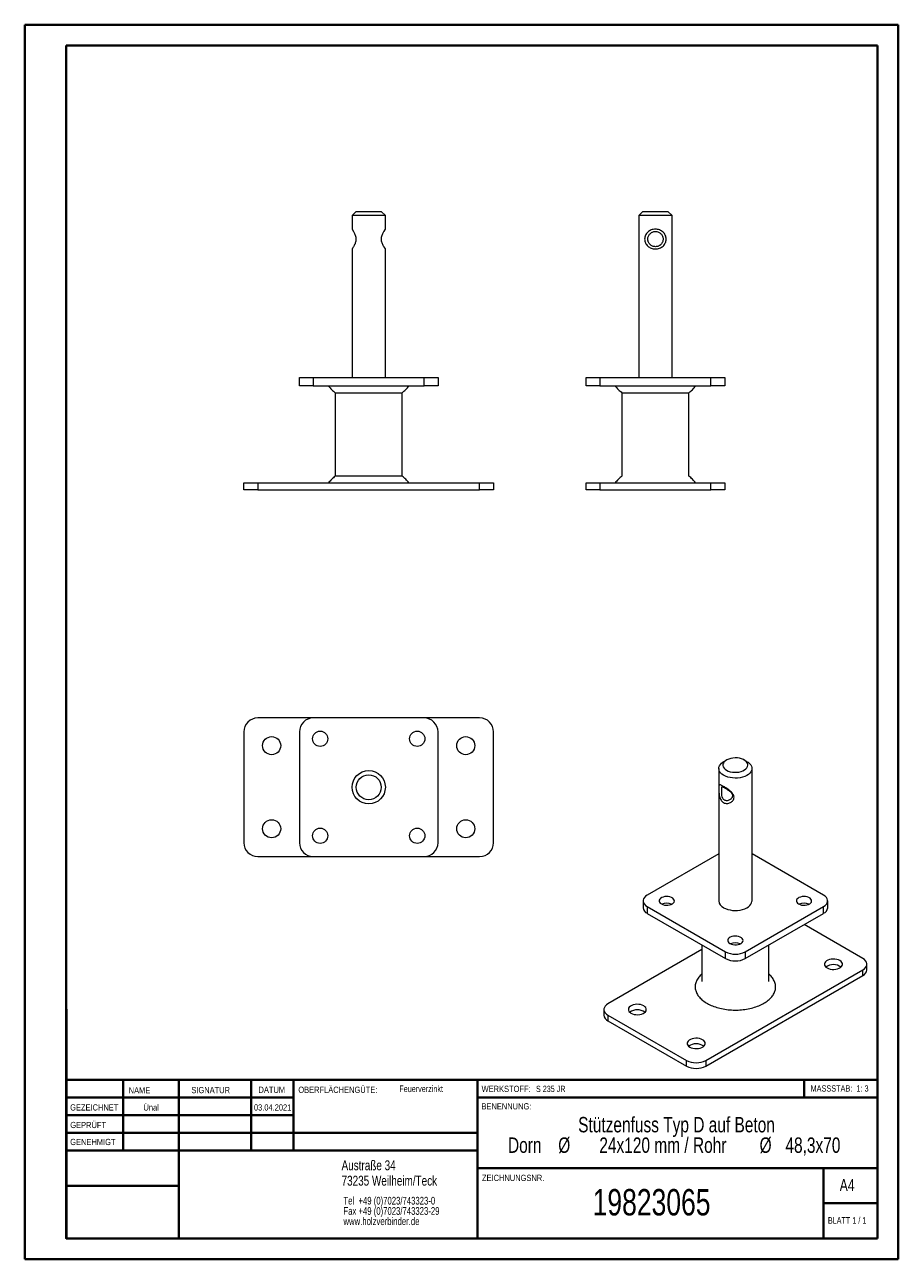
# Model space of a CAD drawing. Header units: millimetres. Extents: x 0 to 210, y 0 to 297.
import ezdxf

# ---------------------------------------------------------------- set-up
doc = ezdxf.new("R2010")
doc.units = ezdxf.units.MM
doc.styles.add('SLDTEXTSTYLE0', font='TXT', dxfattribs={"width": 0.75})
doc.styles.add('SLDTEXTSTYLE1', font='TXT', dxfattribs={"width": 0.681818})
doc.styles.add('SLDTEXTSTYLE2', font='TXT', dxfattribs={"width": 0.7})
doc.styles.add('SLDTEXTSTYLE3', font='TXT', dxfattribs={"width": 0.6875})

# ---------------------------------------------------------------- blocks, each defined once
blk = doc.blocks.new('SW_NOTE_0')
at = {"color": 0, "linetype": 'Continuous', "lineweight": 0, "char_height": 1.8521, "attachment_point": 1, "style": 'SLDTEXTSTYLE0'}
for s, insert in [('Tel  +49 (0)7023/743323-0', (0, 2.39)), ('Fax +49 (0)7023/743323-29', (0, -0.08)), ('www.holzverbinder.de', (0, -2.55))]:
    blk.add_mtext(s, dxfattribs=dict(at, insert=insert))
blk = doc.blocks.new('SW_NOTE_1')
at = {"color": 0, "linetype": 'Continuous', "lineweight": 0, "attachment_point": 2, "style": 'SLDTEXTSTYLE0'}
for s, insert, char_height in [('Stützenfuss Typ D auf Beton', (32.01, 4.77), 3.7042), ('%%c', (5.02, -0.16), 3.704), ('24x120 mm / Rohr', (28.73, -0.16), 3.7042), ('%%c', (53.42, -0.16), 3.704), ('Dorn', (-4.48, -0.16), 3.704), ('48,3x70', (64.8, -0.16), 3.704)]:
    blk.add_mtext(s, dxfattribs=dict(at, insert=insert, char_height=char_height))

msp = doc.modelspace()

# ---------------------------------------------------------------- linework, layer by layer
at = {"color": 7, "linetype": 'Continuous', "lineweight": 40}
for p, q in [((0.08, 0.21), (0.08, 297.21)), ((0.08, 297.21), (210.08, 297.21)), ((210.08, 0.21), (210.08, 297.21)), ((210.08, 292.21), (210.08, 297.21)), ((10.08, 292.21), (205.08, 292.21)), ((10.08, 5.21), (10.08, 292.21)), ((205.08, 5.21), (205.08, 292.21)), ((10.11, 60.37), (10.11, 5.12)), ((205.08, 43.37), (10.11, 43.37)), ((23.71, 43.37), (23.71, 26.37)), ((37.1, 43.37), (37.1, 5.12)), ((54.51, 43.37), (54.51, 26.37)), ((64.71, 26.37), (64.71, 43.37)), ((108.91, 43.37), (108.91, 5.12)), ((187.47, 39.12), (187.47, 43.37)), ((64.71, 39.1), (10.11, 39.1)), ((205.08, 39.12), (108.91, 39.12)), ((64.71, 34.87), (10.11, 34.87)), ((108.91, 30.62), (10.11, 30.62)), ((108.91, 26.37), (10.11, 26.37)), ((108.91, 22.12), (205.08, 22.12)), ((192.08, 5.21), (192.08, 22.21)), ((37.1, 17.87), (10.11, 17.87)), ((10.11, 13.71), (10.08, 13.71)), ((205.08, 13.71), (192.08, 13.71)), ((10.11, 9.46), (10.08, 9.46)), ((10.08, 5.21), (205.08, 5.21)), ((205.08, 5.21), (180.99, 5.21)), ((0.08, 0.21), (210.08, 0.21))]:
    msp.add_line(p, q, dxfattribs=at)
at = {"color": 7, "linetype": 'Continuous', "lineweight": 15}
for p, q in [((79.77, 252.31), (78.77, 251.31)), ((78.77, 251.31), (78.77, 248.02)), ((86.77, 251.31), (78.77, 251.31)), ((79.77, 252.31), (85.77, 252.31)), ((86.77, 251.31), (85.77, 252.31)), ((86.77, 248.02), (86.77, 251.31)), ((148.7, 252.31), (147.7, 251.31)), ((147.7, 251.31), (147.7, 212.31)), ((155.7, 251.31), (147.7, 251.31)), ((148.7, 252.31), (154.7, 252.31)), ((155.7, 251.31), (154.7, 252.31)), ((155.7, 212.31), (155.7, 251.31)), ((78.77, 248.02), (79.08, 247.48)), ((78.77, 243.26), (78.77, 212.31)), ((86.77, 212.31), (86.77, 243.26)), ((66.1, 210.31), (66.1, 212.31)), ((66.1, 212.31), (69.44, 212.31)), ((69.44, 212.31), (69.44, 210.31)), ((69.44, 212.31), (96.1, 212.31)), ((96.1, 210.31), (96.1, 212.31)), ((96.1, 212.31), (99.44, 212.31)), ((99.44, 212.31), (99.44, 210.31)), ((135.03, 210.31), (135.03, 212.31)), ((135.03, 212.31), (138.36, 212.31)), ((138.36, 212.31), (138.36, 210.31)), ((138.36, 212.31), (165.03, 212.31)), ((165.03, 210.31), (165.03, 212.31)), ((165.03, 212.31), (168.36, 212.31)), ((168.36, 212.31), (168.36, 210.31)), ((69.44, 210.31), (66.1, 210.31)), ((69.44, 210.31), (96.1, 210.31)), ((74.72, 208.68), (74.72, 188.6)), ((90.82, 188.61), (90.82, 208.68)), ((99.44, 210.31), (96.1, 210.31)), ((138.36, 210.31), (135.03, 210.31)), ((138.36, 210.31), (165.03, 210.31)), ((143.65, 208.68), (143.65, 188.61)), ((159.75, 188.61), (159.75, 208.68)), ((168.36, 210.31), (165.03, 210.31)), ((52.77, 185.31), (52.77, 186.98)), ((52.77, 186.98), (56.1, 186.98)), ((56.1, 185.31), (52.77, 185.31)), ((56.1, 186.98), (56.1, 185.31)), ((56.1, 186.98), (109.44, 186.98)), ((56.1, 185.31), (109.44, 185.31)), ((109.44, 185.31), (109.44, 186.98)), ((109.44, 186.98), (112.77, 186.98)), ((112.77, 185.31), (109.44, 185.31)), ((112.77, 186.98), (112.77, 185.31)), ((135.03, 185.31), (135.03, 186.98)), ((135.03, 186.98), (138.36, 186.98)), ((138.36, 185.31), (135.03, 185.31)), ((138.36, 186.98), (138.36, 185.31)), ((138.36, 186.98), (165.03, 186.98)), ((138.36, 185.31), (165.03, 185.31)), ((165.03, 185.31), (165.03, 186.98)), ((165.03, 186.98), (168.36, 186.98)), ((168.36, 185.31), (165.03, 185.31)), ((168.36, 186.98), (168.36, 185.31)), ((69.44, 130.44), (56.1, 130.44)), ((96.1, 130.44), (69.44, 130.44)), ((109.44, 130.44), (96.1, 130.44)), ((52.77, 127.11), (52.77, 100.44)), ((66.1, 127.11), (66.1, 100.44)), ((99.44, 100.44), (99.44, 127.11)), ((112.77, 100.44), (112.77, 127.11)), ((168.8, 120.32), (168.09, 119.91)), ((173.75, 119.91), (173.04, 120.32)), ((166.92, 118.28), (166.92, 86.44)), ((174.92, 86.44), (174.92, 118.28)), ((56.1, 97.11), (69.44, 97.11)), ((69.44, 97.11), (96.1, 97.11)), ((96.1, 97.11), (109.44, 97.11)), ((166.92, 97.73), (149.71, 87.8)), ((192.13, 87.8), (174.92, 97.73)), ((148.73, 86.44), (148.73, 84.8)), ((193.11, 84.8), (193.11, 86.44)), ((149.71, 85.08), (168.56, 74.19)), ((149.71, 85.08), (149.71, 83.44)), ((149.71, 83.44), (168.56, 72.56)), ((173.28, 74.19), (192.13, 85.08)), ((173.28, 72.56), (192.13, 83.44)), ((192.13, 83.44), (192.13, 85.08)), ((201.56, 72.55), (187.42, 80.72)), ((162.87, 74.71), (140.28, 61.67)), ((162.87, 75.84), (162.87, 67.08)), ((178.97, 67.08), (178.97, 75.84)), ((168.56, 72.56), (168.56, 74.19)), ((173.28, 74.19), (173.28, 72.56)), ((162.87, 68.83), (162.72, 68.71)), ((163.85, 48.06), (201.56, 69.83)), ((163.85, 46.7), (201.56, 68.47)), ((179.08, 68.72), (178.97, 68.82)), ((201.56, 68.47), (201.56, 69.83)), ((202.54, 69.83), (202.54, 71.19)), ((139.3, 60.31), (139.3, 58.95)), ((140.28, 58.95), (159.14, 48.06)), ((140.28, 58.95), (140.28, 57.59)), ((140.28, 57.59), (159.14, 46.7)), ((159.14, 46.7), (159.14, 48.06)), ((163.85, 48.06), (163.85, 46.7))]:
    msp.add_line(p, q, dxfattribs=at)
at = {"color": 7, "linetype": 'Continuous', "lineweight": 0}
for p, q in [((64.71, 39.12), (10.11, 39.12)), ((23.71, 5.21), (23.71, 5.12)), ((54.51, 5.21), (54.51, 5.12))]:
    msp.add_line(p, q, dxfattribs=at)
at = {"color": 7, "linetype": 'Continuous', "lineweight": 15, "flags": 128}
for points in [[(168.09, 116.65), (167.69, 116.92), (167.37, 117.22), (167.13, 117.54), (166.98, 117.89), (166.92, 118.24), (166.96, 118.59), (167.08, 118.94), (167.3, 119.27), (167.61, 119.57), (167.99, 119.85), (168.09, 119.91)], [(168.8, 117.87), (169.21, 117.67), (169.68, 117.52), (170.19, 117.42), (170.72, 117.37), (171.26, 117.38), (171.78, 117.44), (172.28, 117.56), (172.74, 117.72), (173.13, 117.93), (173.46, 118.18), (173.7, 118.45), (173.86, 118.75), (173.92, 119.06), (173.88, 119.37), (173.75, 119.67), (173.53, 119.95), (173.22, 120.21), (172.84, 120.43), (172.4, 120.6), (171.91, 120.73), (171.39, 120.81), (170.85, 120.83), (170.32, 120.79), (169.8, 120.71), (169.32, 120.56), (168.9, 120.38), (168.53, 120.15), (168.25, 119.88), (168.05, 119.6), (167.94, 119.29), (167.93, 118.98), (168.01, 118.68), (168.19, 118.38), (168.45, 118.11), (168.8, 117.87)], [(173.75, 119.91), (173.96, 119.78), (174.32, 119.5), (174.6, 119.19), (174.8, 118.85), (174.9, 118.5), (174.91, 118.15), (174.83, 117.8), (174.66, 117.46), (174.4, 117.14), (174.05, 116.85), (173.64, 116.59), (173.16, 116.37), (172.63, 116.19), (172.05, 116.07), (171.46, 115.99), (170.84, 115.97), (170.23, 116.01), (169.64, 116.09), (169.08, 116.23), (168.56, 116.42), (168.09, 116.65)], [(149.71, 87.8), (149.33, 87.54), (149.04, 87.25), (148.84, 86.93), (148.74, 86.6), (148.74, 86.27), (148.84, 85.94), (149.04, 85.62), (149.33, 85.33), (149.71, 85.08)], [(153.12, 85.69), (153.46, 85.54), (153.84, 85.43), (154.26, 85.38), (154.69, 85.39), (155.1, 85.45), (155.47, 85.57), (155.79, 85.73), (156.03, 85.93), (156.19, 86.16), (156.25, 86.41), (156.22, 86.65), (156.08, 86.88), (155.86, 87.09), (155.56, 87.27), (155.2, 87.4), (154.79, 87.47), (154.37, 87.49), (153.95, 87.46), (153.55, 87.37), (153.2, 87.23), (152.92, 87.04), (152.72, 86.83), (152.61, 86.59), (152.59, 86.34), (152.68, 86.1), (152.86, 85.88), (153.12, 85.69)], [(168.09, 84.8), (168.56, 84.57), (169.08, 84.39), (169.64, 84.25), (170.23, 84.16), (170.84, 84.13), (171.46, 84.15), (172.05, 84.22), (172.63, 84.35), (173.16, 84.52), (173.64, 84.74), (174.05, 85), (174.4, 85.29), (174.66, 85.61), (174.83, 85.95), (174.91, 86.3), (174.92, 86.44)], [(186.12, 85.69), (186.46, 85.54), (186.84, 85.43), (187.26, 85.38), (187.69, 85.39), (188.1, 85.45), (188.47, 85.57), (188.79, 85.73), (189.03, 85.93), (189.19, 86.16), (189.25, 86.41), (189.21, 86.65), (189.08, 86.88), (188.86, 87.09), (188.56, 87.27), (188.19, 87.4), (187.79, 87.47), (187.37, 87.49), (186.94, 87.46), (186.55, 87.37), (186.2, 87.23), (185.92, 87.04), (185.72, 86.83), (185.61, 86.59), (185.59, 86.34), (185.68, 86.1), (185.86, 85.88), (186.12, 85.69)], [(192.13, 85.08), (192.51, 85.33), (192.8, 85.62), (193, 85.94), (193.1, 86.27), (193.1, 86.6), (193, 86.93), (192.8, 87.25), (192.51, 87.54), (192.13, 87.8)], [(169.62, 76.16), (169.96, 76.01), (170.34, 75.91), (170.76, 75.86), (171.19, 75.86), (171.6, 75.93), (171.97, 76.04), (172.29, 76.21), (172.53, 76.41), (172.69, 76.64), (172.75, 76.88), (172.72, 77.13), (172.58, 77.36), (172.36, 77.57), (172.06, 77.74), (171.7, 77.87), (171.29, 77.95), (170.87, 77.97), (170.45, 77.93), (170.05, 77.84), (169.7, 77.7), (169.42, 77.52), (169.22, 77.3), (169.11, 77.07), (169.09, 76.82), (169.18, 76.58), (169.36, 76.36), (169.62, 76.16)], [(192.96, 70.31), (193.31, 70.14), (193.71, 70.03), (194.15, 69.96), (194.6, 69.94), (195.05, 69.99), (195.47, 70.08), (195.85, 70.22), (196.17, 70.41), (196.42, 70.63), (196.58, 70.87), (196.65, 71.13), (196.63, 71.39), (196.51, 71.64), (196.31, 71.87), (196.02, 72.08), (195.67, 72.24), (195.27, 72.36), (194.83, 72.43), (194.38, 72.44), (193.93, 72.4), (193.51, 72.31), (193.13, 72.17), (192.81, 71.98), (192.56, 71.76), (192.4, 71.52), (192.33, 71.26), (192.35, 71), (192.47, 70.75), (192.67, 70.51), (192.96, 70.31)], [(201.56, 69.83), (201.94, 70.09), (202.23, 70.38), (202.42, 70.7), (202.53, 71.03), (202.53, 71.36), (202.42, 71.69), (202.23, 72.01), (201.94, 72.3), (201.56, 72.55)], [(140.28, 61.67), (139.91, 61.41), (139.61, 61.12), (139.42, 60.81), (139.32, 60.48), (139.32, 60.14), (139.42, 59.81), (139.61, 59.49), (139.91, 59.2), (140.28, 58.95)], [(145.82, 59.42), (146.17, 59.26), (146.57, 59.14), (147.01, 59.07), (147.46, 59.06), (147.91, 59.1), (148.33, 59.19), (148.71, 59.34), (149.03, 59.52), (149.28, 59.74), (149.44, 59.98), (149.51, 60.24), (149.49, 60.5), (149.37, 60.76), (149.17, 60.99), (148.88, 61.19), (148.53, 61.36), (148.13, 61.48), (147.69, 61.54), (147.24, 61.56), (146.79, 61.52), (146.37, 61.42), (145.99, 61.28), (145.67, 61.1), (145.42, 60.88), (145.26, 60.63), (145.19, 60.37), (145.21, 60.11), (145.33, 59.86), (145.53, 59.63), (145.82, 59.42)], [(159.96, 51.26), (160.31, 51.1), (160.72, 50.98), (161.15, 50.91), (161.61, 50.9), (162.05, 50.94), (162.48, 51.03), (162.86, 51.17), (163.18, 51.36), (163.42, 51.58), (163.58, 51.82), (163.66, 52.08), (163.63, 52.34), (163.51, 52.59), (163.31, 52.83), (163.02, 53.03), (162.67, 53.19), (162.27, 53.31), (161.83, 53.38), (161.38, 53.39), (160.93, 53.35), (160.51, 53.26), (160.13, 53.12), (159.81, 52.93), (159.56, 52.71), (159.4, 52.47), (159.33, 52.21), (159.35, 51.95), (159.47, 51.7), (159.68, 51.46), (159.96, 51.26)]]:
    msp.add_lwpolyline(points, dxfattribs=at)
at = {"color": 7, "linetype": 'Continuous', "lineweight": 15}
for centre, radius in [((59.44, 123.78), 2.17), ((71.1, 125.44), 1.83), ((94.44, 125.44), 1.83), ((106.1, 123.78), 2.17), ((82.77, 113.78), 4), ((82.77, 113.78), 3), ((59.44, 103.78), 2.17), ((106.1, 103.78), 2.17), ((71.1, 102.11), 1.83), ((94.44, 102.11), 1.83)]:
    msp.add_circle(centre, radius, dxfattribs=at)
for centre, radius, start, end in [((56.1, 127.11), 3.33, 90, 180), ((69.44, 127.11), 3.33, 90, 180), ((96.1, 127.11), 3.33, 0, 90), ((109.44, 127.11), 3.33, 0, 90), ((56.1, 100.44), 3.33, 180, 270), ((69.44, 100.44), 3.33, 180, 270), ((96.1, 100.44), 3.33, 270, 0), ((109.44, 100.44), 3.33, 270, 0), ((168.88, 86.61), 1.97, 185.0022, 246.3179), ((150.36, 84.94), 1.63, 184.7823, 246.5379), ((154.42, 83), 2.86, 65.9741, 114.0259), ((187.42, 83), 2.86, 65.9741, 114.0259), ((191.44, 84.97), 1.67, 294.3332, 354.3466), ((170.92, 73.48), 2.86, 65.9741, 114.0259), ((170.92, 78.71), 5.1, 242.4805, 297.5195), ((170.92, 77.08), 5.1, 242.4805, 297.5195), ((194.49, 68.06), 3.05, 53.4401, 126.5599), ((200.87, 70), 1.67, 294.3332, 354.3466), ((147.35, 57.18), 3.05, 53.4401, 126.5599), ((140.93, 59.08), 1.63, 184.7823, 246.5379), ((161.49, 49.01), 3.05, 53.4401, 126.5599), ((161.49, 52.59), 5.1, 242.4805, 297.5195), ((161.49, 51.23), 5.1, 242.4805, 297.5195)]:
    msp.add_arc(centre, radius, start, end, dxfattribs=at)
for points, knots in [([(78.77, 248.02), (78.78, 248.02), (78.79, 248), (78.89, 247.85), (79.04, 247.63), (79.21, 247.33), (79.39, 246.98), (79.56, 246.58), (79.69, 246.13), (79.73, 245.65), (79.69, 245.16), (79.56, 244.71), (79.4, 244.3), (79.21, 243.95), (79.04, 243.66), (78.89, 243.44), (78.8, 243.3), (78.76, 243.25), (78.77, 243.26), (78.77, 243.26)], [0, 0, 0, 0, 0.064913, 0.12936, 0.19309, 0.256231, 0.318452, 0.379477, 0.439885, 0.499658, 0.559553, 0.620157, 0.6814, 0.743677, 0.806861, 0.870232, 0.934731, 0.999136, 1, 1, 1, 1]), ([(86.77, 243.26), (86.76, 243.27), (86.75, 243.29), (86.65, 243.43), (86.51, 243.66), (86.33, 243.95), (86.15, 244.3), (85.98, 244.7), (85.86, 245.15), (85.81, 245.63), (85.85, 246.12), (85.98, 246.57), (86.14, 246.98), (86.33, 247.33), (86.5, 247.62), (86.65, 247.85), (86.74, 247.98), (86.78, 248.04), (86.77, 248.02), (86.77, 248.02)], [0, 0, 0, 0, 0.063636, 0.128113, 0.191903, 0.255109, 0.317356, 0.378471, 0.438888, 0.498705, 0.559031, 0.619243, 0.680762, 0.743067, 0.806006, 0.86987, 0.934218, 0.999154, 1, 1, 1, 1]), ([(86.46, 247.48), (86.51, 247.57), (86.61, 247.75), (86.72, 247.93), (86.77, 248.02)], [0, 0, 0, 0, 0.4999975, 1, 1, 1, 1]), ([(151.7, 248.02), (151.87, 248.02), (152.22, 248), (152.71, 247.85), (153.16, 247.63), (153.54, 247.33), (153.85, 246.98), (154.09, 246.58), (154.24, 246.13), (154.3, 245.65), (154.25, 245.16), (154.09, 244.71), (153.85, 244.3), (153.54, 243.95), (153.16, 243.66), (152.72, 243.44), (152.22, 243.3), (151.7, 243.25), (151.18, 243.29), (150.68, 243.44), (150.24, 243.66), (149.86, 243.95), (149.54, 244.3), (149.3, 244.7), (149.15, 245.16), (149.09, 245.64), (149.15, 246.13), (149.3, 246.58), (149.54, 246.99), (149.86, 247.34), (150.24, 247.63), (150.68, 247.85), (151.18, 248), (151.52, 248.02), (151.7, 248.02)], [0, 0, 0, 0, 0.032457, 0.06468, 0.096546, 0.128117, 0.159227, 0.18974, 0.219944, 0.249831, 0.279779, 0.31008, 0.340702, 0.371841, 0.403433, 0.435119, 0.467369, 0.499572, 0.532164, 0.564308, 0.596293, 0.627933, 0.659011, 0.689787, 0.720054, 0.749973, 0.779974, 0.810314, 0.840939, 0.872139, 0.903731, 0.935499, 0.967743, 1, 1, 1, 1]), ([(151.7, 247.48), (151.57, 247.47), (151.32, 247.45), (151.01, 247.35), (150.77, 247.23), (150.57, 247.1), (150.37, 246.92), (150.17, 246.68), (150, 246.37), (149.89, 246.02), (149.85, 245.64), (149.88, 245.33), (149.94, 245.1), (150.03, 244.87), (150.17, 244.61), (150.39, 244.34), (150.66, 244.12), (150.98, 243.95), (151.33, 243.83), (151.7, 243.8), (152.07, 243.84), (152.38, 243.93), (152.63, 244.06), (152.83, 244.19), (153, 244.35), (153.16, 244.53), (153.29, 244.72), (153.41, 244.96), (153.51, 245.27), (153.54, 245.65), (153.51, 245.96), (153.45, 246.19), (153.37, 246.42), (153.23, 246.67), (153.01, 246.94), (152.74, 247.17), (152.42, 247.34), (152.07, 247.45), (151.82, 247.47), (151.7, 247.48)], [0, 0, 0, 0, 0.030509, 0.061485, 0.082086, 0.103113, 0.124559, 0.156459, 0.188013, 0.219256, 0.250017, 0.280691, 0.296294, 0.311912, 0.343624, 0.375396, 0.407223, 0.438677, 0.469552, 0.50038, 0.53084, 0.56183, 0.582401, 0.603379, 0.624837, 0.6466, 0.667638, 0.688282, 0.719484, 0.750185, 0.780825, 0.796427, 0.811982, 0.843424, 0.875236, 0.906997, 0.938341, 0.969302, 1, 1, 1, 1]), ([(79.08, 243.81), (79.03, 243.72), (78.93, 243.54), (78.82, 243.35), (78.77, 243.26)], [0, 0, 0, 0, 0.499997, 1, 1, 1, 1]), ([(86.77, 243.26), (86.72, 243.35), (86.61, 243.54), (86.51, 243.72), (86.46, 243.81)], [0, 0, 0, 0, 0.500005, 1, 1, 1, 1]), ([(73.1, 210.31), (73.35, 210), (73.84, 209.4), (74.43, 208.92), (74.72, 208.69)], [0, 0, 0, 0, 0.518465, 1, 1, 1, 1]), ([(74.79, 208.64), (74.8, 208.64), (74.81, 208.64), (75.1, 208.64), (75.61, 208.64), (76.33, 208.64), (77.22, 208.64), (78.28, 208.64), (79.46, 208.64), (80.74, 208.64), (82.07, 208.64), (83.43, 208.64), (84.76, 208.64), (86.05, 208.64), (87.23, 208.64), (88.29, 208.64), (89.19, 208.64), (89.92, 208.64), (90.43, 208.64), (90.73, 208.64), (90.74, 208.64), (90.75, 208.64)], [0, 0, 0, 0, 0.04371, 0.096638, 0.151102, 0.20403, 0.258493, 0.311421, 0.365885, 0.418814, 0.473277, 0.526205, 0.580669, 0.633597, 0.68806, 0.740987, 0.79545, 0.848378, 0.902842, 0.955771, 1, 1, 1, 1]), ([(90.82, 208.69), (91.11, 208.92), (91.7, 209.4), (92.19, 210), (92.44, 210.31)], [0, 0, 0, 0, 0.48154, 1, 1, 1, 1]), ([(142.03, 210.31), (142.28, 210), (142.76, 209.4), (143.36, 208.92), (143.65, 208.69)], [0, 0, 0, 0, 0.51857, 1, 1, 1, 1]), ([(143.7, 208.64), (143.74, 208.64), (143.81, 208.65), (144.17, 208.66), (144.74, 208.66), (145.52, 208.65), (146.47, 208.64), (147.56, 208.64), (148.79, 208.64), (150.08, 208.64), (151.43, 208.64), (152.78, 208.64), (154.1, 208.64), (155.35, 208.64), (156.51, 208.64), (157.52, 208.64), (158.37, 208.64), (159.03, 208.64), (159.47, 208.64), (159.69, 208.64), (159.67, 208.64), (159.67, 208.64)], [0, 0, 0, 0, 0.051433, 0.104239, 0.157755, 0.212824, 0.266329, 0.321385, 0.374902, 0.429971, 0.483496, 0.538572, 0.592097, 0.647174, 0.700698, 0.755775, 0.8093, 0.864378, 0.917903, 0.97298, 1, 1, 1, 1]), ([(159.75, 208.69), (160.03, 208.92), (160.63, 209.4), (161.11, 210), (161.36, 210.31)], [0, 0, 0, 0, 0.481538, 1, 1, 1, 1]), ([(74.72, 188.59), (74.43, 188.36), (73.84, 187.88), (73.36, 187.29), (73.11, 186.98)], [0, 0, 0, 0, 0.480298, 1, 1, 1, 1]), ([(90.74, 188.64), (90.75, 188.64), (90.76, 188.64), (90.53, 188.64), (90.08, 188.64), (89.41, 188.64), (88.56, 188.64), (87.54, 188.64), (86.39, 188.64), (85.13, 188.64), (83.81, 188.64), (82.45, 188.64), (81.11, 188.65), (79.81, 188.64), (78.6, 188.64), (77.5, 188.64), (76.56, 188.63), (75.79, 188.63), (75.29, 188.63), (74.97, 188.64), (74.88, 188.64), (74.83, 188.64)], [0, 0, 0, 0, 0.0298137, 0.084992, 0.1417705, 0.1969486, 0.2537268, 0.3089054, 0.3656842, 0.4208634, 0.4776427, 0.5328212, 0.5895998, 0.6447783, 0.7015569, 0.7567359, 0.8135157, 0.8686872, 0.9254599, 0.9624947, 1, 1, 1, 1]), ([(92.44, 186.98), (92.19, 187.29), (91.71, 187.88), (91.11, 188.37), (90.82, 188.6)], [0, 0, 0, 0, 0.518357, 1, 1, 1, 1]), ([(143.65, 188.6), (143.36, 188.37), (142.76, 187.88), (142.28, 187.29), (142.03, 186.98)], [0, 0, 0, 0, 0.4816448, 1, 1, 1, 1]), ([(161.36, 186.98), (161.11, 187.29), (160.63, 187.88), (160.04, 188.37), (159.75, 188.6)], [0, 0, 0, 0, 0.518366, 1, 1, 1, 1]), ([(170.59, 111.35), (170.58, 111.22), (170.55, 110.96), (170.34, 110.6), (170.06, 110.3), (169.71, 110.07), (169.32, 109.92), (168.9, 109.86), (168.48, 109.9), (168.09, 110.06), (167.74, 110.32), (167.46, 110.68), (167.25, 111.1), (167.1, 111.56), (167.01, 112.05), (166.96, 112.55), (166.94, 113.03), (166.93, 113.47), (166.94, 113.83), (166.96, 114.08), (167.01, 114.25), (167.1, 114.33), (167.25, 114.35), (167.46, 114.29), (167.73, 114.16), (168.08, 113.98), (168.47, 113.74), (168.89, 113.46), (169.31, 113.16), (169.7, 112.83), (170.06, 112.49), (170.34, 112.13), (170.55, 111.75), (170.58, 111.49), (170.59, 111.35)], [0, 0, 0, 0, 0.029953, 0.060216, 0.090751, 0.121871, 0.153364, 0.185064, 0.217203, 0.249386, 0.281823, 0.314061, 0.345956, 0.377559, 0.408682, 0.43924, 0.469448, 0.499356, 0.529519, 0.559625, 0.590384, 0.621537, 0.653006, 0.684938, 0.717112, 0.74958, 0.782023, 0.814252, 0.846276, 0.877931, 0.909012, 0.939799, 0.970067, 1, 1, 1, 1]), ([(170.23, 111.76), (170.22, 111.86), (170.19, 112.06), (169.97, 112.44), (169.54, 112.85), (169.01, 113.22), (168.59, 113.48), (168.3, 113.66), (168.06, 113.79), (167.82, 113.91), (167.66, 113.94), (167.63, 113.79), (167.63, 113.53), (167.64, 113.26), (167.63, 112.92), (167.63, 112.42), (167.66, 111.78), (167.82, 111.19), (168.07, 110.83), (168.31, 110.64), (168.6, 110.53), (169.01, 110.51), (169.55, 110.69), (169.97, 111.07), (170.19, 111.45), (170.22, 111.66), (170.23, 111.76)], [0, 0, 0, 0, 0.030762, 0.062006, 0.125408, 0.188601, 0.219635, 0.250392, 0.28118, 0.312177, 0.375129, 0.438584, 0.469658, 0.500655, 0.531393, 0.562578, 0.625784, 0.688787, 0.719825, 0.750575, 0.781093, 0.812055, 0.874791, 0.937979, 0.969217, 1, 1, 1, 1]), ([(162.73, 68.71), (162.72, 68.7), (162.38, 68.44), (161.93, 67.84), (161.42, 66.94), (161.22, 66.01), (161.28, 65.07), (161.62, 64.14), (162.22, 63.26), (163.07, 62.45), (164.14, 61.73), (165.4, 61.14), (166.82, 60.67), (168.36, 60.34), (169.97, 60.17), (171.6, 60.16), (173.22, 60.3), (174.77, 60.6), (176.22, 61.05), (177.51, 61.63), (178.62, 62.33), (179.5, 63.12), (180.14, 63.99), (180.52, 64.91), (180.63, 65.85), (180.46, 66.79), (180, 67.69), (179.51, 68.34), (179.13, 68.66), (179.05, 68.73)], [0, 0, 0, 0, 0.001494, 0.041312, 0.081128, 0.120418, 0.15971, 0.199388, 0.239064, 0.278767, 0.318472, 0.357743, 0.397012, 0.436839, 0.476671, 0.51594, 0.55521, 0.594973, 0.634734, 0.674269, 0.71381, 0.753263, 0.792708, 0.832166, 0.871627, 0.911346, 0.951083, 0.989843, 1, 1, 1, 1])]:
    msp.add_open_spline(points, degree=3, knots=knots, dxfattribs=at)

# ---------------------------------------------------------------- block references
at = {"color": 7, "linetype": 'Continuous', "lineweight": 0}
for name, p in [('SW_NOTE_1', (124.76, 29.69)), ('SW_NOTE_0', (76.7, 12.85))]:
    msp.add_blockref(name, p, dxfattribs=at)

# ---------------------------------------------------------------- texts
for s, insert, char_height, attachment_point, style in [('NAME', (25.07, 41.62), 1.5, 1, 'SLDTEXTSTYLE0'), ('SIGNATUR', (40.14, 41.68), 1.5, 1, 'SLDTEXTSTYLE0'), ('DATUM', (56.28, 41.74), 1.5, 1, 'SLDTEXTSTYLE0'), ('OBERFLÄCHENGÜTE:', (65.86, 41.74), 1.5, 1, 'SLDTEXTSTYLE0'), ('Feuerverzinkt', (90.14, 42.03), 1.5875, 1, 'SLDTEXTSTYLE0'), ('WERKSTOFF:', (109.91, 41.96), 1.5, 1, 'SLDTEXTSTYLE0'), ('S 235 JR', (122.99, 41.96), 1.5, 1, 'SLDTEXTSTYLE3'), ('MASSSTAB:  1: 3', (188.99, 42.07), 1.5, 1, 'SLDTEXTSTYLE2'), ('GEZEICHNET', (11, 37.51), 1.5, 1, 'SLDTEXTSTYLE0'), ('Ünal', (30.47, 37.5), 1.499, 2, 'SLDTEXTSTYLE0'), ('03.04.2021', (59.68, 37.5), 1.499, 2, 'SLDTEXTSTYLE0'), ('BENENNUNG:', (109.88, 37.77), 1.5, 1, 'SLDTEXTSTYLE0'), ('GEPRÜFT', (11.03, 33.28), 1.5, 1, 'SLDTEXTSTYLE0'), ('GENEHMIGT', (11.02, 29.19), 1.5, 1, 'SLDTEXTSTYLE0'), ('Austraße 34', (76.25, 24.02), 2.3813, 1, 'SLDTEXTSTYLE0'), ('73235 Weilheim/Teck', (76.25, 20.32), 2.3813, 1, 'SLDTEXTSTYLE0'), ('ZEICHNUNGSNR.', (110, 20.55), 1.5, 1, 'SLDTEXTSTYLE0'), ('A4', (196, 19.52), 2.91, 1, 'SLDTEXTSTYLE0'), ('19823065', (150.77, 17.12), 6.35, 2, 'SLDTEXTSTYLE0'), ('BLATT 1 / 1', (193.16, 10.36), 1.5875, 1, 'SLDTEXTSTYLE1')]:
    msp.add_mtext(s, dxfattribs=dict(at, insert=insert, char_height=char_height, attachment_point=attachment_point, style=style))

doc.saveas('drawing.dxf')
